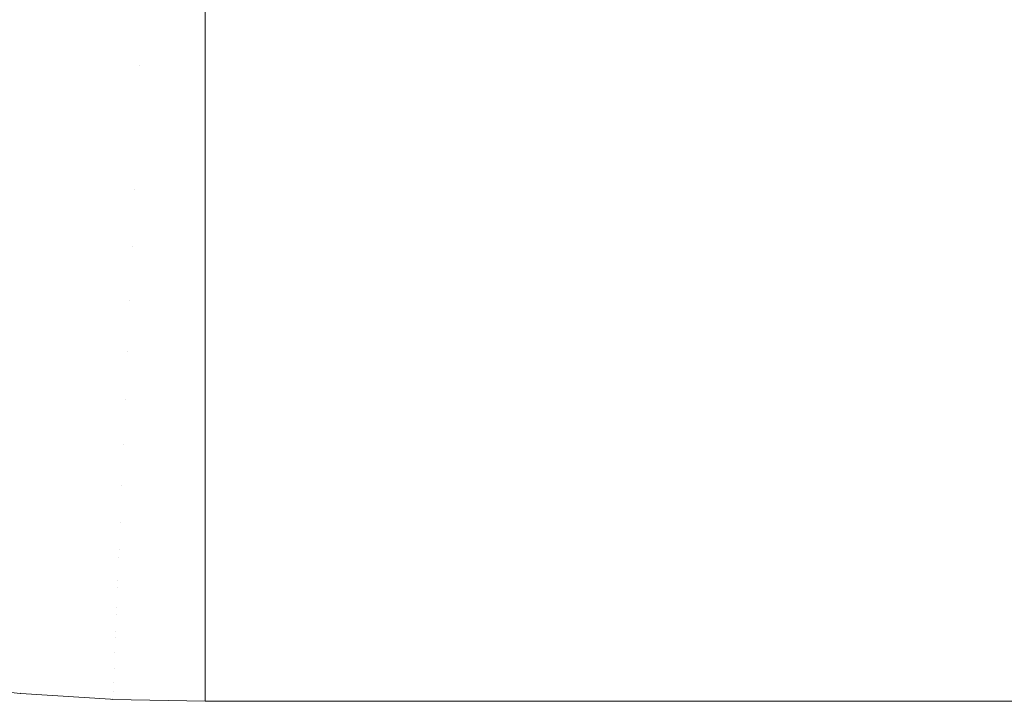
# Model space of a CAD drawing. Header units: centimetres. Extents: x -26 to 27.3, y -23.4 to -21.6.
# Tile 10 of 206: x -25.8992 to -25.8539, y -23.3599 to -23.3286. Entities that reach past the tile are written whole.
import ezdxf

# ---------------------------------------------------------------- set-up
doc = ezdxf.new("R2010")
doc.units = ezdxf.units.CM
doc.header["$LTSCALE"] = 2.54
doc.layers.add('Lucido design-1', color=7, linetype='Continuous')

# ---------------------------------------------------------------- blocks, each defined once
blk = doc.blocks.new('Gruppo-4-1')
at = {"color": 7, "linetype": 'Continuous', "lineweight": 9}
for points, invisible_edges in [([(-25.896395, -23.327426, -9.408469), (-25.899256, -23.327121, -9.408469), (-25.899643, -23.330139, -9.411395), (-25.896653, -23.330458, -9.411395)], 15), ([(-25.896655, -23.330473, -10.152573), (-25.899645, -23.330154, -10.152573), (-25.899272, -23.327243, -10.1554), (-25.896406, -23.327549, -10.1554)], 15), ([(-25.893654, -23.330664, -10.152573), (-25.896655, -23.330473, -10.152573), (-25.896406, -23.327549, -10.1554), (-25.893529, -23.327732, -10.1554)], 15), ([(-25.893524, -23.327609, -9.408469), (-25.896395, -23.327426, -9.408469), (-25.896653, -23.330458, -9.411395), (-25.893653, -23.330649, -9.411395)], 15), ([(-25.890647, -23.330596, -9.411283), (-25.890647, -23.32767, -9.408469), (-25.893524, -23.327609, -9.408469), (-25.893653, -23.330649, -9.411395)], 14), ([(-25.893654, -23.330664, -10.152573), (-25.893529, -23.327732, -10.1554), (-25.890647, -23.327793, -10.1554), (-25.890647, -23.330596, -10.1527)], 11), ([(-25.890647, -23.32767, -9.408469), (-25.890647, -23.330596, -9.411283), (27.209353, -23.330596, -9.411283), (27.209353, -23.32767, -9.408469)], 10), ([(27.209353, -23.327793, -10.1554), (27.209353, -23.330596, -10.1527), (-25.890647, -23.330596, -10.1527), (-25.890647, -23.327793, -10.1554)], 10), ([(-25.896653, -23.330458, -9.411395), (-25.899643, -23.330139, -9.411395), (-25.900013, -23.33303, -9.414445), (-25.8969, -23.333361, -9.414445)], 15), ([(-25.896894, -23.333282, -10.149625), (-25.900003, -23.332951, -10.149625), (-25.899645, -23.330154, -10.152573), (-25.896655, -23.330473, -10.152573)], 15), ([(-25.893653, -23.330649, -9.411395), (-25.896653, -23.330458, -9.411395), (-25.8969, -23.333361, -9.414445), (-25.893777, -23.33356, -9.414445)], 15), ([(-25.893773, -23.333481, -10.149625), (-25.896894, -23.333282, -10.149625), (-25.896655, -23.330473, -10.152573), (-25.893654, -23.330664, -10.152573)], 15), ([(-25.890647, -23.333615, -9.414433), (-25.890647, -23.330713, -9.411395), (-25.893653, -23.330649, -9.411395), (-25.893777, -23.33356, -9.414445)], 14), ([(-25.890647, -23.333548, -10.149625), (-25.893773, -23.333481, -10.149625), (-25.893654, -23.330664, -10.152573), (-25.890647, -23.330728, -10.152573)], 7), ([(-25.890647, -23.330596, -10.1527), (-25.890647, -23.330728, -10.152573), (-25.893654, -23.330664, -10.152573)], 10), ([(-25.893653, -23.330649, -9.411395), (-25.890647, -23.330713, -9.411395), (-25.890647, -23.330596, -9.411283)], 9), ([(27.209353, -23.330713, -9.411395), (27.209353, -23.330596, -9.411283), (-25.890647, -23.330596, -9.411283), (-25.890647, -23.330713, -9.411395)], 10), ([(-25.890647, -23.330728, -10.152573), (-25.890647, -23.330596, -10.1527), (27.209353, -23.330596, -10.1527), (27.209353, -23.330728, -10.152573)], 10), ([(-25.890647, -23.330713, -9.411395), (-25.890647, -23.333615, -9.414433), (27.209353, -23.333615, -9.414433), (27.209353, -23.330713, -9.411395)], 10), ([(27.209353, -23.330728, -10.152573), (27.209353, -23.333548, -10.149625), (-25.890647, -23.333548, -10.149625), (-25.890647, -23.330728, -10.152573)], 10), ([(-25.8969, -23.333361, -9.414445), (-25.900013, -23.33303, -9.414445), (-25.900366, -23.335787, -9.417611), (-25.897136, -23.336131, -9.417611)], 15), ([(-25.897123, -23.335972, -10.146561), (-25.900346, -23.335629, -10.146561), (-25.900003, -23.332951, -10.149625), (-25.896894, -23.333282, -10.149625)], 15), ([(-25.893777, -23.33356, -9.414445), (-25.8969, -23.333361, -9.414445), (-25.897136, -23.336131, -9.417611), (-25.893895, -23.336338, -9.417611)], 15), ([(-25.893888, -23.336179, -10.146561), (-25.897123, -23.335972, -10.146561), (-25.896894, -23.333282, -10.149625), (-25.893773, -23.333481, -10.149625)], 15), ([(-25.890647, -23.333614, -10.149549), (-25.890647, -23.336247, -10.146561), (-25.893888, -23.336179, -10.146561), (-25.893773, -23.333481, -10.149625)], 14), ([(-25.893773, -23.333481, -10.149625), (-25.890647, -23.333548, -10.149625), (-25.890647, -23.333614, -10.149549)], 9), ([(-25.890647, -23.333627, -9.414445), (-25.893777, -23.33356, -9.414445), (-25.893895, -23.336338, -9.417611), (-25.890647, -23.336407, -9.417611)], 7), ([(-25.893777, -23.33356, -9.414445), (-25.890647, -23.333627, -9.414445), (-25.890647, -23.333615, -9.414433)], 9), ([(27.209353, -23.333548, -10.149625), (27.209353, -23.333614, -10.149549), (-25.890647, -23.333614, -10.149549), (-25.890647, -23.333548, -10.149625)], 10), ([(-25.890647, -23.336247, -10.146561), (-25.890647, -23.333614, -10.149549), (27.209353, -23.333614, -10.149549), (27.209353, -23.336247, -10.146561)], 10), ([(27.209353, -23.333627, -9.414445), (27.209353, -23.333615, -9.414433), (-25.890647, -23.333615, -9.414433), (-25.890647, -23.333627, -9.414445)], 10), ([(27.209353, -23.336407, -9.417611), (27.209353, -23.333627, -9.414445), (-25.890647, -23.333627, -9.414445), (-25.890647, -23.336407, -9.417611)], 10), ([(-25.897136, -23.336131, -9.417611), (-25.900366, -23.335787, -9.417611), (-25.900702, -23.338407, -9.420888), (-25.89736, -23.338763, -9.420888)], 15), ([(-25.897341, -23.338538, -10.143387), (-25.900673, -23.338183, -10.143387), (-25.900346, -23.335629, -10.146561), (-25.897123, -23.335972, -10.146561)], 15), ([(-25.893895, -23.336338, -9.417611), (-25.897136, -23.336131, -9.417611), (-25.89736, -23.338763, -9.420888), (-25.894007, -23.338977, -9.420888)], 15), ([(-25.893997, -23.338751, -10.143387), (-25.897341, -23.338538, -10.143387), (-25.897123, -23.335972, -10.146561), (-25.893888, -23.336179, -10.146561)], 15), ([(-25.890647, -23.336487, -10.146266), (-25.890647, -23.338822, -10.143387), (-25.893997, -23.338751, -10.143387), (-25.893888, -23.336179, -10.146561)], 14), ([(-25.893888, -23.336179, -10.146561), (-25.890647, -23.336247, -10.146561), (-25.890647, -23.336487, -10.146266)], 9), ([(27.209353, -23.336247, -10.146561), (27.209353, -23.336487, -10.146266), (-25.890647, -23.336487, -10.146266), (-25.890647, -23.336247, -10.146561)], 10), ([(-25.893895, -23.336338, -9.417611), (-25.894007, -23.338977, -9.420888), (-25.890647, -23.339048, -9.420888), (-25.890647, -23.33649, -9.417715)], 11), ([(-25.890647, -23.33649, -9.417715), (-25.890647, -23.336407, -9.417611), (-25.893895, -23.336338, -9.417611)], 10), ([(-25.890647, -23.336407, -9.417611), (-25.890647, -23.33649, -9.417715), (27.209353, -23.33649, -9.417715), (27.209353, -23.336407, -9.417611)], 10), ([(-25.890647, -23.338822, -10.143387), (-25.890647, -23.336487, -10.146266), (27.209353, -23.336487, -10.146266), (27.209353, -23.338822, -10.143387)], 10), ([(27.209353, -23.339048, -9.420888), (27.209353, -23.33649, -9.417715), (-25.890647, -23.33649, -9.417715), (-25.890647, -23.339048, -9.420888)], 10), ([(-25.89736, -23.338763, -9.420888), (-25.900702, -23.338407, -9.420888), (-25.901019, -23.340885, -9.424269), (-25.897572, -23.341253, -9.424269)], 15), ([(-25.897548, -23.340974, -10.140108), (-25.900984, -23.340608, -10.140108), (-25.900673, -23.338183, -10.143387), (-25.897341, -23.338538, -10.143387)], 15), ([(-25.894007, -23.338977, -9.420888), (-25.89736, -23.338763, -9.420888), (-25.897572, -23.341253, -9.424269), (-25.894113, -23.341473, -9.424269)], 15), ([(-25.894101, -23.341194, -10.140108), (-25.897548, -23.340974, -10.140108), (-25.897341, -23.338538, -10.143387), (-25.893997, -23.338751, -10.143387)], 15), ([(-25.890647, -23.339214, -10.142861), (-25.890647, -23.341267, -10.140108), (-25.894101, -23.341194, -10.140108), (-25.893997, -23.338751, -10.143387)], 14), ([(-25.893997, -23.338751, -10.143387), (-25.890647, -23.338822, -10.143387), (-25.890647, -23.339214, -10.142861)], 9), ([(27.209353, -23.338822, -10.143387), (27.209353, -23.339214, -10.142861), (-25.890647, -23.339214, -10.142861), (-25.890647, -23.338822, -10.143387)], 10), ([(-25.894007, -23.338977, -9.420888), (-25.894113, -23.341473, -9.424269), (-25.890647, -23.341547, -9.424269), (-25.890647, -23.339219, -9.421119)], 11), ([(-25.890647, -23.339219, -9.421119), (-25.890647, -23.339048, -9.420888), (-25.894007, -23.338977, -9.420888)], 10), ([(-25.890647, -23.339048, -9.420888), (-25.890647, -23.339219, -9.421119), (27.209353, -23.339219, -9.421119), (27.209353, -23.339048, -9.420888)], 10), ([(-25.890647, -23.341267, -10.140108), (-25.890647, -23.339214, -10.142861), (27.209353, -23.339214, -10.142861), (27.209353, -23.341267, -10.140108)], 10), ([(27.209353, -23.341547, -9.424269), (27.209353, -23.339219, -9.421119), (-25.890647, -23.339219, -9.421119), (-25.890647, -23.341547, -9.424269)], 10), ([(-25.897744, -23.343276, -10.136728), (-25.901277, -23.3429, -10.136728), (-25.900984, -23.340608, -10.140108), (-25.897548, -23.340974, -10.140108)], 15), ([(-25.897572, -23.341253, -9.424269), (-25.901019, -23.340885, -9.424269), (-25.901318, -23.343218, -9.42775), (-25.897772, -23.343596, -9.42775)], 15), ([(-25.894199, -23.343502, -10.136728), (-25.897744, -23.343276, -10.136728), (-25.897548, -23.340974, -10.140108), (-25.894101, -23.341194, -10.140108)], 15), ([(-25.890647, -23.341791, -10.139341), (-25.890647, -23.343578, -10.136728), (-25.894199, -23.343502, -10.136728), (-25.894101, -23.341194, -10.140108)], 14), ([(-25.894101, -23.341194, -10.140108), (-25.890647, -23.341267, -10.140108), (-25.890647, -23.341791, -10.139341)], 9), ([(-25.894113, -23.341473, -9.424269), (-25.897572, -23.341253, -9.424269), (-25.897772, -23.343596, -9.42775), (-25.894213, -23.343823, -9.42775)], 15), ([(-25.894113, -23.341473, -9.424269), (-25.894213, -23.343823, -9.42775), (-25.890647, -23.343899, -9.42775), (-25.890647, -23.341796, -9.424639)], 11), ([(-25.890647, -23.341796, -9.424639), (-25.890647, -23.341547, -9.424269), (-25.894113, -23.341473, -9.424269)], 10), ([(27.209353, -23.341267, -10.140108), (27.209353, -23.341791, -10.139341), (-25.890647, -23.341791, -10.139341), (-25.890647, -23.341267, -10.140108)], 10), ([(-25.890647, -23.341547, -9.424269), (-25.890647, -23.341796, -9.424639), (27.209353, -23.341796, -9.424639), (27.209353, -23.341547, -9.424269)], 10), ([(-25.890647, -23.343578, -10.136728), (-25.890647, -23.341791, -10.139341), (27.209353, -23.341791, -10.139341), (27.209353, -23.343578, -10.136728)], 10), ([(27.209353, -23.343899, -9.42775), (27.209353, -23.341796, -9.424639), (-25.890647, -23.341796, -9.424639), (-25.890647, -23.343899, -9.42775)], 10), ([(-25.897929, -23.345441, -10.133253), (-25.901553, -23.345055, -10.133253), (-25.901277, -23.3429, -10.136728), (-25.897744, -23.343276, -10.136728)], 15), ([(-25.897772, -23.343596, -9.42775), (-25.901318, -23.343218, -9.42775), (-25.901598, -23.345402, -9.431322), (-25.897958, -23.34579, -9.431322)], 15), ([(-25.894291, -23.345673, -10.133253), (-25.897929, -23.345441, -10.133253), (-25.897744, -23.343276, -10.136728), (-25.894199, -23.343502, -10.136728)], 15), ([(-25.894213, -23.343823, -9.42775), (-25.897772, -23.343596, -9.42775), (-25.897958, -23.34579, -9.431322), (-25.894306, -23.346023, -9.431322)], 15), ([(-25.894213, -23.343823, -9.42775), (-25.894306, -23.346023, -9.431322), (-25.890647, -23.3461, -9.431322), (-25.890647, -23.344218, -9.428267)], 11), ([(-25.890647, -23.344212, -10.135712), (-25.890647, -23.34575, -10.133253), (-25.894291, -23.345673, -10.133253), (-25.894199, -23.343502, -10.136728)], 14), ([(-25.890647, -23.344218, -9.428267), (-25.890647, -23.343899, -9.42775), (-25.894213, -23.343823, -9.42775)], 10), ([(-25.894199, -23.343502, -10.136728), (-25.890647, -23.343578, -10.136728), (-25.890647, -23.344212, -10.135712)], 9), ([(27.209353, -23.343578, -10.136728), (27.209353, -23.344212, -10.135712), (-25.890647, -23.344212, -10.135712), (-25.890647, -23.343578, -10.136728)], 10), ([(-25.890647, -23.343899, -9.42775), (-25.890647, -23.344218, -9.428267), (27.209353, -23.344218, -9.428267), (27.209353, -23.343899, -9.42775)], 10), ([(-25.890647, -23.34575, -10.133253), (-25.890647, -23.344212, -10.135712), (27.209353, -23.344212, -10.135712), (27.209353, -23.34575, -10.133253)], 10), ([(27.209353, -23.3461, -9.431322), (27.209353, -23.344218, -9.428267), (-25.890647, -23.344218, -9.428267), (-25.890647, -23.3461, -9.431322)], 10), ([(-25.898101, -23.347463, -10.129688), (-25.901811, -23.347068, -10.129688), (-25.901553, -23.345055, -10.133253), (-25.897929, -23.345441, -10.133253)], 15), ([(-25.897958, -23.34579, -9.431322), (-25.901598, -23.345402, -9.431322), (-25.901858, -23.347434, -9.43498), (-25.898132, -23.347831, -9.43498)], 15), ([(-25.894377, -23.347701, -10.129688), (-25.898101, -23.347463, -10.129688), (-25.897929, -23.345441, -10.133253), (-25.894291, -23.345673, -10.133253)], 15), ([(-25.890647, -23.346474, -10.131982), (-25.890647, -23.34778, -10.129688), (-25.894377, -23.347701, -10.129688), (-25.894291, -23.345673, -10.133253)], 14), ([(-25.894291, -23.345673, -10.133253), (-25.890647, -23.34575, -10.133253), (-25.890647, -23.346474, -10.131982)], 9), ([(27.209353, -23.34575, -10.133253), (27.209353, -23.346474, -10.131982), (-25.890647, -23.346474, -10.131982), (-25.890647, -23.34575, -10.133253)], 10), ([(-25.894306, -23.346023, -9.431322), (-25.897958, -23.34579, -9.431322), (-25.898132, -23.347831, -9.43498), (-25.894393, -23.348069, -9.43498)], 15), ([(-25.894306, -23.346023, -9.431322), (-25.894393, -23.348069, -9.43498), (-25.890647, -23.348149, -9.43498), (-25.890647, -23.346479, -9.431998)], 11), ([(-25.890647, -23.346479, -9.431998), (-25.890647, -23.3461, -9.431322), (-25.894306, -23.346023, -9.431322)], 10), ([(-25.890647, -23.3461, -9.431322), (-25.890647, -23.346479, -9.431998), (27.209353, -23.346479, -9.431998), (27.209353, -23.3461, -9.431322)], 10), ([(-25.890647, -23.34778, -10.129688), (-25.890647, -23.346474, -10.131982), (27.209353, -23.346474, -10.131982), (27.209353, -23.34778, -10.129688)], 10), ([(27.209353, -23.348149, -9.43498), (27.209353, -23.346479, -9.431998), (-25.890647, -23.346479, -9.431998), (-25.890647, -23.348149, -9.43498)], 10), ([(-25.898261, -23.34934, -10.126041), (-25.90205, -23.348937, -10.126041), (-25.901811, -23.347068, -10.129688), (-25.898101, -23.347463, -10.129688)], 15), ([(-25.898132, -23.347831, -9.43498), (-25.901858, -23.347434, -9.43498), (-25.902098, -23.349309, -9.438717), (-25.898292, -23.349715, -9.438717)], 15), ([(-25.894457, -23.349583, -10.126041), (-25.898261, -23.34934, -10.126041), (-25.898101, -23.347463, -10.129688), (-25.894377, -23.347701, -10.129688)], 15), ([(-25.894393, -23.348069, -9.43498), (-25.898132, -23.347831, -9.43498), (-25.898292, -23.349715, -9.438717), (-25.894473, -23.349958, -9.438717)], 15), ([(-25.890647, -23.348571, -10.128157), (-25.890647, -23.349664, -10.126041), (-25.894457, -23.349583, -10.126041), (-25.894377, -23.347701, -10.129688)], 14), ([(-25.894377, -23.347701, -10.129688), (-25.890647, -23.34778, -10.129688), (-25.890647, -23.348571, -10.128157)], 9), ([(27.209353, -23.34778, -10.129688), (27.209353, -23.348571, -10.128157), (-25.890647, -23.348571, -10.128157), (-25.890647, -23.34778, -10.129688)], 10), ([(-25.894393, -23.348069, -9.43498), (-25.894473, -23.349958, -9.438717), (-25.890647, -23.35004, -9.438717), (-25.890647, -23.348575, -9.435824)], 11), ([(-25.890647, -23.348575, -9.435824), (-25.890647, -23.348149, -9.43498), (-25.894393, -23.348069, -9.43498)], 10), ([(-25.890647, -23.348149, -9.43498), (-25.890647, -23.348575, -9.435824), (27.209353, -23.348575, -9.435824), (27.209353, -23.348149, -9.43498)], 10), ([(-25.890647, -23.349664, -10.126041), (-25.890647, -23.348571, -10.128157), (27.209353, -23.348571, -10.128157), (27.209353, -23.349664, -10.126041)], 10), ([(27.209353, -23.35004, -9.438717), (27.209353, -23.348575, -9.435824), (-25.890647, -23.348575, -9.435824), (-25.890647, -23.35004, -9.438717)], 10), ([(-25.898292, -23.349715, -9.438717), (-25.902098, -23.349309, -9.438717), (-25.902318, -23.351027, -9.442527), (-25.898439, -23.35144, -9.442527)], 15), ([(-25.898408, -23.351068, -10.122315), (-25.90227, -23.350656, -10.122315), (-25.90205, -23.348937, -10.126041), (-25.898261, -23.34934, -10.126041)], 15), ([(-25.894531, -23.351315, -10.122315), (-25.898408, -23.351068, -10.122315), (-25.898261, -23.34934, -10.126041), (-25.894457, -23.349583, -10.126041)], 15), ([(-25.894473, -23.349958, -9.438717), (-25.898292, -23.349715, -9.438717), (-25.898439, -23.35144, -9.442527), (-25.894547, -23.351688, -9.442527)], 15), ([(-25.890647, -23.3505, -10.124245), (-25.890647, -23.351398, -10.122315), (-25.894531, -23.351315, -10.122315), (-25.894457, -23.349583, -10.126041)], 14), ([(-25.894457, -23.349583, -10.126041), (-25.890647, -23.349664, -10.126041), (-25.890647, -23.3505, -10.124245)], 9), ([(27.209353, -23.349664, -10.126041), (27.209353, -23.3505, -10.124245), (-25.890647, -23.3505, -10.124245), (-25.890647, -23.349664, -10.126041)], 10), ([(-25.894473, -23.349958, -9.438717), (-25.894547, -23.351688, -9.442527), (-25.890647, -23.351771, -9.442527), (-25.890647, -23.350503, -9.439737)], 11), ([(-25.890647, -23.350503, -9.439737), (-25.890647, -23.35004, -9.438717), (-25.894473, -23.349958, -9.438717)], 10), ([(-25.890647, -23.35004, -9.438717), (-25.890647, -23.350503, -9.439737), (27.209353, -23.350503, -9.439737), (27.209353, -23.35004, -9.438717)], 10), ([(-25.898542, -23.352643, -10.118519), (-25.902471, -23.352224, -10.118519), (-25.90227, -23.350656, -10.122315), (-25.898408, -23.351068, -10.122315)], 15), ([(-25.890647, -23.351398, -10.122315), (-25.890647, -23.3505, -10.124245), (27.209353, -23.3505, -10.124245), (27.209353, -23.351398, -10.122315)], 10), ([(27.209353, -23.351771, -9.442527), (27.209353, -23.350503, -9.439737), (-25.890647, -23.350503, -9.439737), (-25.890647, -23.351771, -9.442527)], 10), ([(-25.898439, -23.35144, -9.442527), (-25.902318, -23.351027, -9.442527), (-25.902517, -23.352583, -9.446402), (-25.898572, -23.353004, -9.446402)], 15), ([(-25.894598, -23.352894, -10.118519), (-25.898542, -23.352643, -10.118519), (-25.898408, -23.351068, -10.122315), (-25.894531, -23.351315, -10.122315)], 15), ([(-25.894547, -23.351688, -9.442527), (-25.898439, -23.35144, -9.442527), (-25.898572, -23.353004, -9.446402), (-25.894613, -23.353256, -9.446402)], 15), ([(-25.894598, -23.352894, -10.118519), (-25.894531, -23.351315, -10.122315), (-25.890647, -23.351398, -10.122315), (-25.890647, -23.352257, -10.120252)], 11), ([(27.209353, -23.351398, -10.122315), (27.209353, -23.352257, -10.120252), (-25.890647, -23.352257, -10.120252), (-25.890647, -23.351398, -10.122315)], 10), ([(-25.894547, -23.351688, -9.442527), (-25.894613, -23.353256, -9.446402), (-25.890647, -23.35334, -9.446402), (-25.890647, -23.352259, -9.44373)], 11), ([(-25.890647, -23.352259, -9.44373), (-25.890647, -23.351771, -9.442527), (-25.894547, -23.351688, -9.442527)], 10), ([(-25.890647, -23.351771, -9.442527), (-25.890647, -23.352259, -9.44373), (27.209353, -23.352259, -9.44373), (27.209353, -23.351771, -9.442527)], 10), ([(-25.898662, -23.354062, -10.114657), (-25.902652, -23.353637, -10.114657), (-25.902471, -23.352224, -10.118519), (-25.898542, -23.352643, -10.118519)], 15), ([(-25.890647, -23.352257, -10.120252), (-25.890647, -23.352978, -10.118519), (-25.894598, -23.352894, -10.118519)], 10), ([(-25.890647, -23.352978, -10.118519), (-25.890647, -23.352257, -10.120252), (27.209353, -23.352257, -10.120252), (27.209353, -23.352978, -10.118519)], 10), ([(27.209353, -23.35334, -9.446402), (27.209353, -23.352259, -9.44373), (-25.890647, -23.352259, -9.44373), (-25.890647, -23.35334, -9.446402)], 10), ([(-25.898572, -23.353004, -9.446402), (-25.902517, -23.352583, -9.446402), (-25.902696, -23.353977, -9.450335), (-25.898691, -23.354403, -9.450335)], 15), ([(-25.894613, -23.353256, -9.446402), (-25.898572, -23.353004, -9.446402), (-25.898691, -23.354403, -9.450335), (-25.894673, -23.35466, -9.450335)], 15), ([(-25.894658, -23.354317, -10.114657), (-25.898662, -23.354062, -10.114657), (-25.898542, -23.352643, -10.118519), (-25.894598, -23.352894, -10.118519)], 15), ([(-25.894658, -23.354317, -10.114657), (-25.894598, -23.352894, -10.118519), (-25.890647, -23.352978, -10.118519), (-25.890647, -23.353838, -10.116187)], 11), ([(27.209353, -23.352978, -10.118519), (27.209353, -23.353838, -10.116187), (-25.890647, -23.353838, -10.116187), (-25.890647, -23.352978, -10.118519)], 10), ([(-25.894613, -23.353256, -9.446402), (-25.894673, -23.35466, -9.450335), (-25.890647, -23.354745, -9.450335), (-25.890647, -23.353838, -9.447796)], 11), ([(-25.890647, -23.353838, -9.447796), (-25.890647, -23.35334, -9.446402), (-25.894613, -23.353256, -9.446402)], 10), ([(-25.890647, -23.35334, -9.446402), (-25.890647, -23.353838, -9.447796), (27.209353, -23.353838, -9.447796), (27.209353, -23.35334, -9.446402)], 10), ([(-25.89877, -23.355323, -10.110736), (-25.902813, -23.354892, -10.110736), (-25.902652, -23.353637, -10.114657), (-25.898662, -23.354062, -10.114657)], 15), ([(-25.890647, -23.353838, -10.116187), (-25.890647, -23.354402, -10.114657), (-25.894658, -23.354317, -10.114657)], 10), ([(27.209353, -23.354745, -9.450335), (27.209353, -23.353838, -9.447796), (-25.890647, -23.353838, -9.447796), (-25.890647, -23.354745, -9.450335)], 10), ([(-25.890647, -23.354402, -10.114657), (-25.890647, -23.353838, -10.116187), (27.209353, -23.353838, -10.116187), (27.209353, -23.354402, -10.114657)], 10), ([(-25.898691, -23.354403, -9.450335), (-25.902696, -23.353977, -9.450335), (-25.902853, -23.355205, -9.45432), (-25.898796, -23.355637, -9.45432)], 15), ([(-25.894712, -23.355581, -10.110736), (-25.89877, -23.355323, -10.110736), (-25.898662, -23.354062, -10.114657), (-25.894658, -23.354317, -10.114657)], 15), ([(-25.894712, -23.355581, -10.110736), (-25.894658, -23.354317, -10.114657), (-25.890647, -23.354402, -10.114657), (-25.890647, -23.355242, -10.112056)], 11), ([(-25.894673, -23.35466, -9.450335), (-25.898691, -23.354403, -9.450335), (-25.898796, -23.355637, -9.45432), (-25.894725, -23.355897, -9.45432)], 15), ([(-25.894673, -23.35466, -9.450335), (-25.894725, -23.355897, -9.45432), (-25.890647, -23.355983, -9.45432), (-25.890647, -23.35524, -9.451927)], 11), ([(-25.890647, -23.35524, -9.451927), (-25.890647, -23.354745, -9.450335), (-25.894673, -23.35466, -9.450335)], 10), ([(27.209353, -23.354402, -10.114657), (27.209353, -23.355242, -10.112056), (-25.890647, -23.355242, -10.112056), (-25.890647, -23.354402, -10.114657)], 10), ([(-25.890647, -23.354745, -9.450335), (-25.890647, -23.35524, -9.451927), (27.209353, -23.35524, -9.451927), (27.209353, -23.354745, -9.450335)], 10), ([(-25.898796, -23.355637, -9.45432), (-25.902853, -23.355205, -9.45432), (-25.902989, -23.356266, -9.45835), (-25.898887, -23.356703, -9.45835)], 15), ([(-25.898863, -23.356422, -10.106763), (-25.902953, -23.355987, -10.106763), (-25.902813, -23.354892, -10.110736), (-25.89877, -23.355323, -10.110736)], 15), ([(-25.890647, -23.355242, -10.112056), (-25.890647, -23.355668, -10.110736), (-25.894712, -23.355581, -10.110736)], 10), ([(27.209353, -23.355983, -9.45432), (27.209353, -23.35524, -9.451927), (-25.890647, -23.35524, -9.451927), (-25.890647, -23.355983, -9.45432)], 10), ([(-25.890647, -23.355668, -10.110736), (-25.890647, -23.355242, -10.112056), (27.209353, -23.355242, -10.112056), (27.209353, -23.355668, -10.110736)], 10), ([(-25.894725, -23.355897, -9.45432), (-25.898796, -23.355637, -9.45432), (-25.898887, -23.356703, -9.45835), (-25.894771, -23.356966, -9.45835)], 15), ([(-25.894759, -23.356684, -10.106763), (-25.898863, -23.356422, -10.106763), (-25.89877, -23.355323, -10.110736), (-25.894712, -23.355581, -10.110736)], 15), ([(-25.894759, -23.356684, -10.106763), (-25.894712, -23.355581, -10.110736), (-25.890647, -23.355668, -10.110736), (-25.890647, -23.356464, -10.107869)], 11), ([(27.209353, -23.355668, -10.110736), (27.209353, -23.356464, -10.107869), (-25.890647, -23.356464, -10.107869), (-25.890647, -23.355668, -10.110736)], 10), ([(-25.898943, -23.357358, -10.102745), (-25.903072, -23.356918, -10.102745), (-25.902953, -23.355987, -10.106763), (-25.898863, -23.356422, -10.106763)], 15), ([(-25.894725, -23.355897, -9.45432), (-25.894771, -23.356966, -9.45835), (-25.890647, -23.357053, -9.45835), (-25.890647, -23.35646, -9.456115)], 11), ([(-25.890647, -23.35646, -9.456115), (-25.890647, -23.355983, -9.45432), (-25.894725, -23.355897, -9.45432)], 10), ([(-25.890647, -23.355983, -9.45432), (-25.890647, -23.35646, -9.456115), (27.209353, -23.35646, -9.456115), (27.209353, -23.355983, -9.45432)], 10), ([(-25.898887, -23.356703, -9.45835), (-25.902989, -23.356266, -9.45835), (-25.903103, -23.357159, -9.462417), (-25.898964, -23.3576, -9.462417)], 15), ([(-25.894799, -23.357623, -10.102745), (-25.898943, -23.357358, -10.102745), (-25.898863, -23.356422, -10.106763), (-25.894759, -23.356684, -10.106763)], 15), ([(-25.890647, -23.356464, -10.107869), (-25.890647, -23.356771, -10.106763), (-25.894759, -23.356684, -10.106763)], 10), ([(27.209353, -23.357053, -9.45835), (27.209353, -23.35646, -9.456115), (-25.890647, -23.35646, -9.456115), (-25.890647, -23.357053, -9.45835)], 10), ([(-25.890647, -23.356771, -10.106763), (-25.890647, -23.356464, -10.107869), (27.209353, -23.356464, -10.107869), (27.209353, -23.356771, -10.106763)], 10), ([(-25.899009, -23.358129, -10.098688), (-25.90317, -23.357686, -10.098688), (-25.903072, -23.356918, -10.102745), (-25.898943, -23.357358, -10.102745)], 15), ([(-25.894771, -23.356966, -9.45835), (-25.898887, -23.356703, -9.45835), (-25.898964, -23.3576, -9.462417), (-25.894809, -23.357865, -9.462417)], 15), ([(-25.894771, -23.356966, -9.45835), (-25.894809, -23.357865, -9.462417), (-25.890647, -23.357953, -9.462417), (-25.890647, -23.357496, -9.460352)], 11), ([(-25.894799, -23.357623, -10.102745), (-25.894759, -23.356684, -10.106763), (-25.890647, -23.356771, -10.106763), (-25.890647, -23.357503, -10.103632)], 11), ([(-25.890647, -23.357496, -9.460352), (-25.890647, -23.357053, -9.45835), (-25.894771, -23.356966, -9.45835)], 10), ([(27.209353, -23.356771, -10.106763), (27.209353, -23.357503, -10.103632), (-25.890647, -23.357503, -10.103632), (-25.890647, -23.356771, -10.106763)], 10), ([(-25.890647, -23.357053, -9.45835), (-25.890647, -23.357496, -9.460352), (27.209353, -23.357496, -9.460352), (27.209353, -23.357053, -9.45835)], 10), ([(-25.898964, -23.3576, -9.462417), (-25.903103, -23.357159, -9.462417), (-25.903196, -23.357883, -9.466514), (-25.899025, -23.358327, -9.466514)], 15), ([(-25.894832, -23.358396, -10.098688), (-25.899009, -23.358129, -10.098688), (-25.898943, -23.357358, -10.102745), (-25.894799, -23.357623, -10.102745)], 15), ([(-25.890647, -23.357503, -10.103632), (-25.890647, -23.357711, -10.102745), (-25.894799, -23.357623, -10.102745)], 10), ([(27.209353, -23.357953, -9.462417), (27.209353, -23.357496, -9.460352), (-25.890647, -23.357496, -9.460352), (-25.890647, -23.357953, -9.462417)], 10), ([(-25.890647, -23.357711, -10.102745), (-25.890647, -23.357503, -10.103632), (27.209353, -23.357503, -10.103632), (27.209353, -23.357711, -10.102745)], 10), ([(-25.899025, -23.358327, -9.466514), (-25.903196, -23.357883, -9.466514), (-25.903267, -23.358436, -9.470635), (-25.899073, -23.358883, -9.470635)], 15), ([(-25.89906, -23.358733, -10.094598), (-25.903247, -23.358287, -10.094598), (-25.90317, -23.357686, -10.098688), (-25.899009, -23.358129, -10.098688)], 15), ([(-25.894809, -23.357865, -9.462417), (-25.898964, -23.3576, -9.462417), (-25.899025, -23.358327, -9.466514), (-25.89484, -23.358594, -9.466514)], 15), ([(-25.890647, -23.358348, -9.464631), (-25.890647, -23.357953, -9.462417), (-25.894809, -23.357865, -9.462417), (-25.89484, -23.358594, -9.466514)], 14), ([(-25.894832, -23.358396, -10.098688), (-25.894799, -23.357623, -10.102745), (-25.890647, -23.357711, -10.102745), (-25.890647, -23.358357, -10.099354)], 11), ([(27.209353, -23.357711, -10.102745), (27.209353, -23.358357, -10.099354), (-25.890647, -23.358357, -10.099354), (-25.890647, -23.357711, -10.102745)], 10), ([(-25.890647, -23.357953, -9.462417), (-25.890647, -23.358348, -9.464631), (27.209353, -23.358348, -9.464631), (27.209353, -23.357953, -9.462417)], 10), ([(-25.899073, -23.358883, -9.470635), (-25.903267, -23.358436, -9.470635), (-25.903316, -23.358819, -9.474771), (-25.899105, -23.359268, -9.474771)], 15), ([(-25.899097, -23.359168, -10.090484), (-25.903303, -23.35872, -10.090484), (-25.903247, -23.358287, -10.094598), (-25.89906, -23.358733, -10.094598)], 15), ([(-25.89484, -23.358594, -9.466514), (-25.899025, -23.358327, -9.466514), (-25.899073, -23.358883, -9.470635), (-25.894864, -23.359151, -9.470635)], 15), ([(-25.894857, -23.359001, -10.094598), (-25.89906, -23.358733, -10.094598), (-25.899009, -23.358129, -10.098688), (-25.894832, -23.358396, -10.098688)], 15), ([(-25.894857, -23.359001, -10.094598), (-25.894832, -23.358396, -10.098688), (-25.890647, -23.358484, -10.098688), (-25.890647, -23.359024, -10.095043)], 11), ([(-25.89484, -23.358594, -9.466514), (-25.890647, -23.358683, -9.466514), (-25.890647, -23.358348, -9.464631)], 9), ([(-25.890647, -23.358357, -10.099354), (-25.890647, -23.358484, -10.098688), (-25.894832, -23.358396, -10.098688)], 10), ([(27.209353, -23.358683, -9.466514), (27.209353, -23.358348, -9.464631), (-25.890647, -23.358348, -9.464631), (-25.890647, -23.358683, -9.466514)], 10), ([(-25.890647, -23.358484, -10.098688), (-25.890647, -23.358357, -10.099354), (27.209353, -23.358357, -10.099354), (27.209353, -23.358484, -10.098688)], 10), ([(-25.899105, -23.359268, -9.474771), (-25.903316, -23.358819, -9.474771), (-25.903343, -23.359031, -9.478917), (-25.899124, -23.359481, -9.478917)], 15), ([(-25.89912, -23.359433, -10.086352), (-25.903337, -23.358984, -10.086352), (-25.903303, -23.35872, -10.090484), (-25.899097, -23.359168, -10.090484)], 15), ([(-25.894864, -23.359151, -9.470635), (-25.899073, -23.358883, -9.470635), (-25.899105, -23.359268, -9.474771), (-25.89488, -23.359537, -9.474771)], 15), ([(-25.894876, -23.359437, -10.090484), (-25.899097, -23.359168, -10.090484), (-25.89906, -23.358733, -10.094598), (-25.894857, -23.359001, -10.094598)], 15), ([(-25.890647, -23.359012, -9.468942), (-25.890647, -23.358683, -9.466514), (-25.89484, -23.358594, -9.466514), (-25.894864, -23.359151, -9.470635)], 14), ([(27.209353, -23.358484, -10.098688), (27.209353, -23.359024, -10.095043), (-25.890647, -23.359024, -10.095043), (-25.890647, -23.358484, -10.098688)], 10), ([(-25.890647, -23.358683, -9.466514), (-25.890647, -23.359012, -9.468942), (27.209353, -23.359012, -9.468942), (27.209353, -23.358683, -9.466514)], 10), ([(-25.903254, -23.359088, -9.481992), (-25.899139, -23.359526, -9.481992), (-25.899124, -23.359481, -9.478917), (-25.903343, -23.359031, -9.478917)], 14), ([(-25.899139, -23.359526, -10.081992), (-25.903254, -23.359088, -10.081992), (-25.903337, -23.358984, -10.086352), (-25.89912, -23.359433, -10.086352)], 14), ([(-25.899139, -23.359526, -10.081992), (-25.899139, -23.359526, -9.481992), (-25.903254, -23.359088, -9.481992), (-25.903254, -23.359088, -10.081992)], 5), ([(-25.89488, -23.359537, -9.474771), (-25.899105, -23.359268, -9.474771), (-25.899124, -23.359481, -9.478917), (-25.894889, -23.359751, -9.478917)], 15), ([(-25.894887, -23.359703, -10.086352), (-25.89912, -23.359433, -10.086352), (-25.899097, -23.359168, -10.090484), (-25.894876, -23.359437, -10.090484)], 15), ([(-25.890647, -23.359488, -9.473278), (-25.890647, -23.359241, -9.470635), (-25.894864, -23.359151, -9.470635), (-25.89488, -23.359537, -9.474771)], 14), ([(-25.894876, -23.359437, -10.090484), (-25.894857, -23.359001, -10.094598), (-25.890647, -23.35909, -10.094598), (-25.890647, -23.359503, -10.090707)], 11), ([(-25.894864, -23.359151, -9.470635), (-25.890647, -23.359241, -9.470635), (-25.890647, -23.359012, -9.468942)], 9), ([(-25.890647, -23.359024, -10.095043), (-25.890647, -23.35909, -10.094598), (-25.894857, -23.359001, -10.094598)], 10), ([(27.209353, -23.359241, -9.470635), (27.209353, -23.359012, -9.468942), (-25.890647, -23.359012, -9.468942), (-25.890647, -23.359241, -9.470635)], 10), ([(-25.890647, -23.35909, -10.094598), (-25.890647, -23.359024, -10.095043), (27.209353, -23.359024, -10.095043), (27.209353, -23.35909, -10.094598)], 10), ([(27.209353, -23.35909, -10.094598), (27.209353, -23.359503, -10.090707), (-25.890647, -23.359503, -10.090707), (-25.890647, -23.35909, -10.094598)], 10), ([(-25.890647, -23.359241, -9.470635), (-25.890647, -23.359488, -9.473278), (27.209353, -23.359488, -9.473278), (27.209353, -23.359241, -9.470635)], 10), ([(-25.89912, -23.359433, -10.086352), (-25.899128, -23.359528, -10.081992), (-25.899139, -23.359526, -10.081992)], 9), ([(-25.899139, -23.359526, -9.481992), (-25.899128, -23.359528, -9.481992), (-25.899124, -23.359481, -9.478917)], 10), ([(-25.899128, -23.359528, -9.481992), (-25.899139, -23.359526, -9.481992), (-25.899139, -23.359526, -10.081992), (-25.899128, -23.359528, -10.081992)], 10), ([(-25.895007, -23.359791, -10.081992), (-25.899128, -23.359528, -10.081992), (-25.89912, -23.359433, -10.086352), (-25.894887, -23.359703, -10.086352)], 14), ([(-25.894889, -23.359751, -9.478917), (-25.899124, -23.359481, -9.478917), (-25.899128, -23.359528, -9.481992), (-25.895007, -23.359791, -9.481992)], 11), ([(-25.899128, -23.359528, -10.081992), (-25.895007, -23.359791, -10.081992), (-25.895007, -23.359791, -9.481992), (-25.899128, -23.359528, -9.481992)], 10), ([(-25.894887, -23.359703, -10.086352), (-25.894891, -23.359798, -10.081992), (-25.895007, -23.359791, -10.081992)], 9), ([(-25.895007, -23.359791, -9.481992), (-25.894891, -23.359798, -9.481992), (-25.894889, -23.359751, -9.478917)], 10), ([(-25.894891, -23.359798, -9.481992), (-25.895007, -23.359791, -9.481992), (-25.895007, -23.359791, -10.081992), (-25.894891, -23.359798, -10.081992)], 10), ([(-25.890647, -23.359888, -10.081992), (-25.894891, -23.359798, -10.081992), (-25.894887, -23.359703, -10.086352), (-25.890647, -23.359793, -10.086352)], 6), ([(-25.890647, -23.359841, -9.478917), (-25.894889, -23.359751, -9.478917), (-25.894891, -23.359798, -9.481992), (-25.890647, -23.359888, -9.481992)], 3), ([(-25.894891, -23.359798, -10.081992), (-25.890647, -23.359888, -10.081992), (-25.890647, -23.359888, -9.481992), (-25.894891, -23.359798, -9.481992)], 8), ([(-25.890647, -23.359774, -9.477631), (-25.890647, -23.359627, -9.474771), (-25.89488, -23.359537, -9.474771), (-25.894889, -23.359751, -9.478917)], 14), ([(-25.894889, -23.359751, -9.478917), (-25.890647, -23.359841, -9.478917), (-25.890647, -23.359774, -9.477631)], 9), ([(-25.890647, -23.359793, -10.086352), (-25.894887, -23.359703, -10.086352), (-25.894876, -23.359437, -10.090484), (-25.890647, -23.359527, -10.090484)], 7), ([(-25.89488, -23.359537, -9.474771), (-25.890647, -23.359627, -9.474771), (-25.890647, -23.359488, -9.473278)], 9), ([(-25.890647, -23.359503, -10.090707), (-25.890647, -23.359527, -10.090484), (-25.894876, -23.359437, -10.090484)], 10), ([(27.209353, -23.359627, -9.474771), (27.209353, -23.359488, -9.473278), (-25.890647, -23.359488, -9.473278), (-25.890647, -23.359627, -9.474771)], 10), ([(-25.890647, -23.359527, -10.090484), (-25.890647, -23.359503, -10.090707), (27.209353, -23.359503, -10.090707), (27.209353, -23.359527, -10.090484)], 10), ([(27.209353, -23.359527, -10.090484), (27.209353, -23.359793, -10.086354), (-25.890647, -23.359793, -10.086354), (-25.890647, -23.359527, -10.090484)], 10), ([(-25.890647, -23.359627, -9.474771), (-25.890647, -23.359774, -9.477631), (27.209353, -23.359774, -9.477631), (27.209353, -23.359627, -9.474771)], 10), ([(27.209353, -23.359841, -9.478917), (27.209353, -23.359774, -9.477631), (-25.890647, -23.359774, -9.477631), (-25.890647, -23.359841, -9.478917)], 10), ([(27.209353, -23.359888, -10.081992), (-25.890647, -23.359888, -10.081992), (-25.890647, -23.359793, -10.086354), (27.209353, -23.359793, -10.086354)], 4), ([(-25.890647, -23.359841, -9.478917), (-25.890647, -23.359888, -9.481992), (27.209353, -23.359888, -9.481992), (27.209353, -23.359841, -9.478917)], 8)]:
    blk.add_3dface(points, dxfattribs=dict(at, invisible_edges=invisible_edges))
blk.add_3dface([(-25.890647, -23.359888, -9.481992), (-25.890647, -23.359888, -10.081992), (27.209353, -23.359888, -10.081992), (27.209353, -23.359888, -9.481992)], dxfattribs=at)

msp = doc.modelspace()

# ---------------------------------------------------------------- block references
at = {"layer": 'Lucido design-1', "color": 7}
msp.add_blockref('Gruppo-4-1', (0, 0), dxfattribs=at)

doc.saveas('drawing.dxf')
